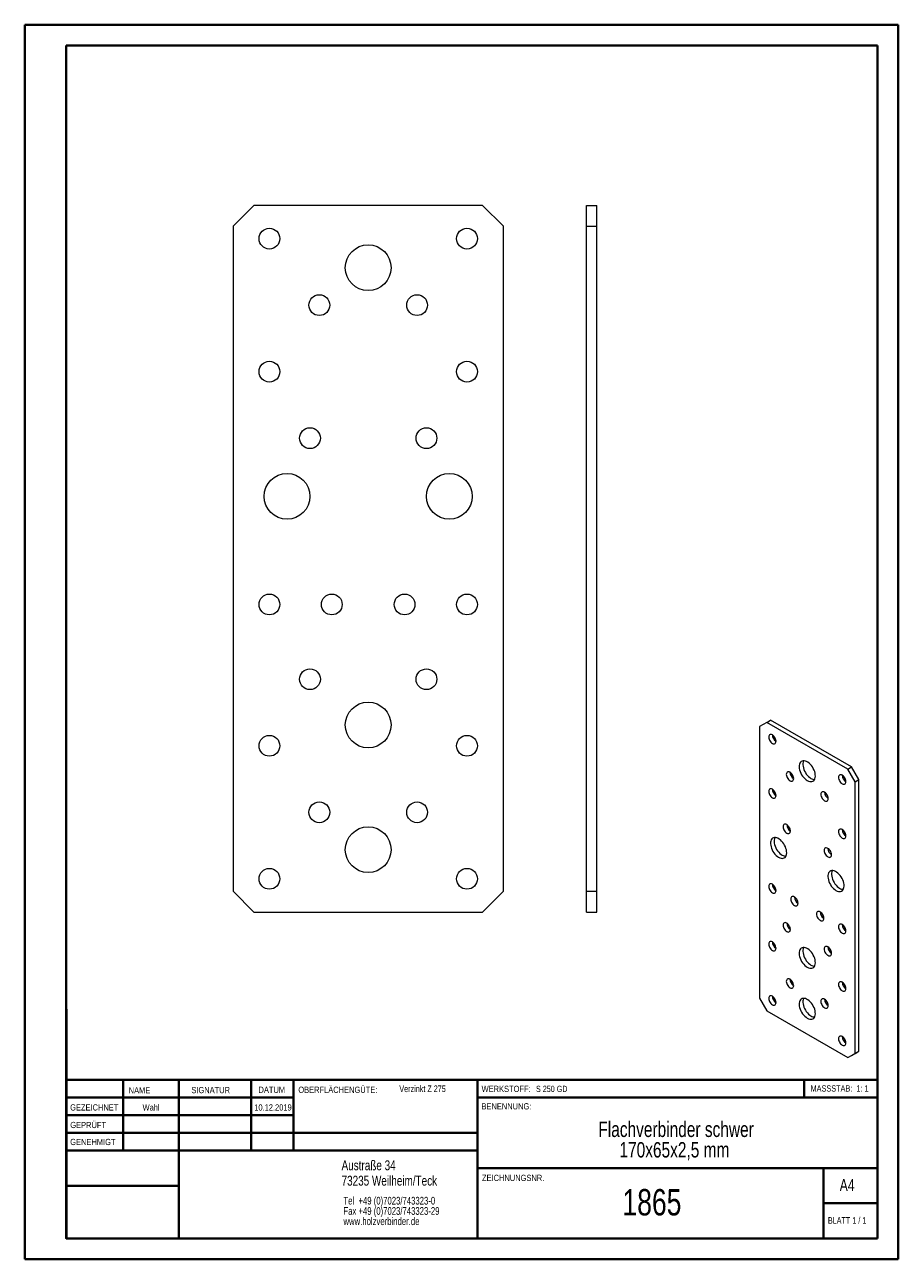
# Model space of a CAD drawing. Header units: millimetres. Extents: x 0 to 210, y 0 to 297.
import ezdxf

# ---------------------------------------------------------------- set-up
doc = ezdxf.new("R2010")
doc.units = ezdxf.units.MM
doc.styles.add('SLDTEXTSTYLE0', font='TXT', dxfattribs={"width": 0.75})
doc.styles.add('SLDTEXTSTYLE1', font='TXT', dxfattribs={"width": 0.681818})
doc.styles.add('SLDTEXTSTYLE2', font='TXT', dxfattribs={"width": 0.7})
doc.styles.add('SLDTEXTSTYLE3', font='TXT', dxfattribs={"width": 0.6875})

# ---------------------------------------------------------------- blocks, each defined once
blk = doc.blocks.new('SW_NOTE_0')
at = {"color": 0, "linetype": 'Continuous', "lineweight": 0, "char_height": 1.8521, "attachment_point": 1, "style": 'SLDTEXTSTYLE0'}
for s, insert in [('Tel  +49 (0)7023/743323-0', (0, 2.39)), ('Fax +49 (0)7023/743323-29', (0, -0.08)), ('www.holzverbinder.de', (0, -2.55))]:
    blk.add_mtext(s, dxfattribs=dict(at, insert=insert))
blk = doc.blocks.new('SW_NOTE_1')
at = {"color": 0, "linetype": 'Continuous', "lineweight": 0, "char_height": 3.7042, "attachment_point": 2, "style": 'SLDTEXTSTYLE0'}
for s, insert in [('Flachverbinder schwer', (26.8, 4.77)), ('170x65x2,5 mm', (26.4, -0.16))]:
    blk.add_mtext(s, dxfattribs=dict(at, insert=insert))

msp = doc.modelspace()

# ---------------------------------------------------------------- linework, layer by layer
at = {"color": 7, "linetype": 'Continuous', "lineweight": 40}
for p, q in [((0.08, 0.21), (0.08, 297.21)), ((0.08, 297.21), (210.08, 297.21)), ((210.08, 0.21), (210.08, 297.21)), ((210.08, 292.21), (210.08, 297.21)), ((10.08, 292.21), (205.08, 292.21)), ((10.08, 5.21), (10.08, 292.21)), ((205.08, 5.21), (205.08, 292.21)), ((10.11, 60.37), (10.11, 5.12)), ((205.08, 43.37), (10.11, 43.37)), ((23.71, 43.37), (23.71, 26.37)), ((37.1, 43.37), (37.1, 5.12)), ((54.51, 43.37), (54.51, 26.37)), ((64.71, 26.37), (64.71, 43.37)), ((108.91, 43.37), (108.91, 5.12)), ((187.47, 39.12), (187.47, 43.37)), ((64.71, 39.1), (10.11, 39.1)), ((205.08, 39.12), (108.91, 39.12)), ((64.71, 34.87), (10.11, 34.87)), ((108.91, 30.62), (10.11, 30.62)), ((108.91, 26.37), (10.11, 26.37)), ((108.91, 22.12), (205.08, 22.12)), ((192.08, 5.21), (192.08, 22.21)), ((37.1, 17.87), (10.11, 17.87)), ((10.11, 13.71), (10.08, 13.71)), ((205.08, 13.71), (192.08, 13.71)), ((10.11, 9.46), (10.08, 9.46)), ((10.08, 5.21), (205.08, 5.21)), ((205.08, 5.21), (180.99, 5.21)), ((0.08, 0.21), (210.08, 0.21))]:
    msp.add_line(p, q, dxfattribs=at)
at = {"color": 7, "linetype": 'Continuous', "lineweight": 15}
for p, q in [((55.15, 253.75), (50.15, 248.75)), ((110.15, 253.75), (55.15, 253.75)), ((115.15, 248.75), (110.15, 253.75)), ((135.15, 248.75), (135.15, 253.75)), ((135.15, 253.75), (137.65, 253.75)), ((137.65, 248.75), (137.65, 253.75)), ((50.15, 248.75), (50.15, 88.75)), ((115.15, 88.75), (115.15, 248.75)), ((135.15, 88.75), (135.15, 248.75)), ((135.15, 248.75), (137.65, 248.75)), ((137.65, 88.75), (137.65, 248.75)), ((178.48, 129.37), (176.71, 128.35)), ((176.71, 128.35), (176.71, 63.03)), ((178.48, 129.37), (179.36, 129.89)), ((197.92, 118.15), (178.48, 129.37)), ((198.81, 118.66), (179.36, 129.89)), ((197.92, 118.15), (198.81, 118.66)), ((199.69, 115.09), (197.92, 118.15)), ((200.58, 115.6), (198.81, 118.66)), ((199.69, 115.09), (200.58, 115.6)), ((199.69, 49.76), (199.69, 115.09)), ((200.58, 50.27), (200.58, 115.6)), ((50.15, 88.75), (55.15, 83.75)), ((110.15, 83.75), (115.15, 88.75)), ((135.15, 88.75), (137.65, 88.75)), ((135.15, 83.75), (135.15, 88.75)), ((137.65, 83.75), (137.65, 88.75)), ((55.15, 83.75), (110.15, 83.75)), ((135.15, 83.75), (137.65, 83.75)), ((176.71, 63.03), (178.48, 59.97)), ((178.48, 59.97), (197.92, 48.74)), ((197.92, 48.74), (199.69, 49.76)), ((197.92, 48.74), (198.81, 49.25)), ((198.81, 49.25), (200.58, 50.27)), ((199.69, 49.76), (200.58, 50.27))]:
    msp.add_line(p, q, dxfattribs=at)
at = {"color": 7, "linetype": 'Continuous', "lineweight": 0}
for p, q in [((64.71, 39.12), (10.11, 39.12)), ((23.71, 5.21), (23.71, 5.12)), ((54.51, 5.21), (54.51, 5.12))]:
    msp.add_line(p, q, dxfattribs=at)
at = {"color": 7, "linetype": 'Continuous', "lineweight": 15, "flags": 128}
for points in [[(179.81, 124.32), (180, 124.23), (180.19, 124.2), (180.36, 124.23), (180.5, 124.31), (180.6, 124.44), (180.67, 124.62), (180.69, 124.83), (180.67, 125.07), (180.6, 125.33), (180.5, 125.58), (180.36, 125.82), (180.19, 126.04), (180, 126.22), (179.81, 126.36), (179.61, 126.45), (179.42, 126.48), (179.25, 126.46), (179.11, 126.38), (179.01, 126.25), (178.94, 126.07), (178.92, 125.85), (178.94, 125.61), (179.01, 125.36), (179.11, 125.11), (179.25, 124.86), (179.42, 124.65), (179.61, 124.46), (179.81, 124.32)], [(188.2, 115.39), (188.5, 115.25), (188.79, 115.16), (189.06, 115.13), (189.32, 115.16), (189.55, 115.24), (189.75, 115.38), (189.91, 115.58), (190.03, 115.82), (190.11, 116.11), (190.15, 116.43), (190.13, 116.78), (190.08, 117.15), (189.98, 117.53), (189.83, 117.92), (189.65, 118.29), (189.44, 118.66), (189.2, 118.99), (188.93, 119.3), (188.65, 119.57), (188.35, 119.79), (188.05, 119.96), (187.76, 120.08), (187.48, 120.14), (187.21, 120.14), (186.96, 120.08), (186.75, 119.97), (186.57, 119.8), (186.43, 119.58), (186.33, 119.32), (186.27, 119.01), (186.26, 118.67), (186.29, 118.31), (186.37, 117.94), (186.49, 117.55), (186.66, 117.17), (186.85, 116.8), (187.08, 116.45), (187.34, 116.12), (187.62, 115.84), (187.91, 115.59), (188.2, 115.39)], [(187.34, 120.15), (187.31, 120.09), (187.21, 119.83), (187.15, 119.52), (187.14, 119.18), (187.18, 118.82), (187.26, 118.45), (187.38, 118.06), (187.54, 117.68), (187.74, 117.31), (187.97, 116.96), (188.22, 116.63), (188.5, 116.35), (188.79, 116.1), (189.09, 115.9)], [(184.05, 115.34), (184.24, 115.25), (184.43, 115.22), (184.6, 115.25), (184.74, 115.33), (184.84, 115.46), (184.91, 115.64), (184.93, 115.85), (184.91, 116.09), (184.84, 116.34), (184.74, 116.6), (184.6, 116.84), (184.43, 117.06), (184.24, 117.24), (184.05, 117.38), (183.85, 117.47), (183.66, 117.5), (183.5, 117.48), (183.36, 117.4), (183.25, 117.26), (183.19, 117.09), (183.16, 116.87), (183.19, 116.63), (183.25, 116.38), (183.36, 116.12), (183.5, 115.88), (183.66, 115.66), (183.85, 115.48), (184.05, 115.34)], [(196.6, 114.63), (196.8, 114.54), (196.98, 114.51), (197.15, 114.53), (197.29, 114.61), (197.4, 114.75), (197.46, 114.92), (197.48, 115.14), (197.46, 115.38), (197.4, 115.63), (197.29, 115.89), (197.15, 116.13), (196.98, 116.35), (196.8, 116.53), (196.6, 116.67), (196.4, 116.76), (196.22, 116.79), (196.05, 116.76), (195.91, 116.68), (195.8, 116.55), (195.74, 116.37), (195.71, 116.16), (195.74, 115.92), (195.8, 115.67), (195.91, 115.41), (196.05, 115.17), (196.22, 114.95), (196.4, 114.77), (196.6, 114.63)], [(179.81, 111.26), (180, 111.17), (180.19, 111.14), (180.36, 111.16), (180.5, 111.24), (180.6, 111.38), (180.67, 111.55), (180.69, 111.77), (180.67, 112.01), (180.6, 112.26), (180.5, 112.52), (180.36, 112.76), (180.19, 112.98), (180, 113.16), (179.81, 113.3), (179.61, 113.39), (179.42, 113.42), (179.25, 113.39), (179.11, 113.31), (179.01, 113.18), (178.94, 113), (178.92, 112.79), (178.94, 112.55), (179.01, 112.3), (179.11, 112.04), (179.25, 111.8), (179.42, 111.58), (179.61, 111.4), (179.81, 111.26)], [(192.36, 110.54), (192.55, 110.46), (192.74, 110.42), (192.91, 110.45), (193.05, 110.53), (193.15, 110.66), (193.22, 110.84), (193.24, 111.06), (193.22, 111.3), (193.15, 111.55), (193.05, 111.8), (192.91, 112.05), (192.74, 112.26), (192.55, 112.45), (192.36, 112.59), (192.16, 112.67), (191.97, 112.71), (191.81, 112.68), (191.67, 112.6), (191.56, 112.47), (191.49, 112.29), (191.47, 112.08), (191.49, 111.84), (191.56, 111.58), (191.67, 111.33), (191.81, 111.09), (191.97, 110.87), (192.16, 110.68), (192.36, 110.54)], [(183.25, 102.74), (183.45, 102.65), (183.64, 102.62), (183.8, 102.64), (183.94, 102.72), (184.05, 102.85), (184.11, 103.03), (184.14, 103.25), (184.11, 103.49), (184.05, 103.74), (183.94, 103.99), (183.8, 104.24), (183.64, 104.45), (183.45, 104.64), (183.25, 104.78), (183.06, 104.86), (182.87, 104.9), (182.7, 104.87), (182.56, 104.79), (182.46, 104.66), (182.39, 104.48), (182.37, 104.27), (182.39, 104.03), (182.46, 103.77), (182.56, 103.52), (182.7, 103.28), (182.87, 103.06), (183.06, 102.87), (183.25, 102.74)], [(181.31, 96.92), (181.6, 96.77), (181.89, 96.68), (182.17, 96.65), (182.43, 96.68), (182.66, 96.77), (182.85, 96.91), (183.02, 97.1), (183.14, 97.35), (183.22, 97.63), (183.25, 97.96), (183.24, 98.31), (183.18, 98.68), (183.08, 99.06), (182.94, 99.44), (182.76, 99.82), (182.54, 100.18), (182.3, 100.52), (182.03, 100.83), (181.75, 101.09), (181.46, 101.32), (181.16, 101.49), (180.86, 101.61), (180.58, 101.67), (180.31, 101.67), (180.07, 101.61), (179.86, 101.5), (179.68, 101.33), (179.53, 101.11), (179.43, 100.84), (179.38, 100.54), (179.36, 100.2), (179.4, 99.84), (179.48, 99.46), (179.6, 99.08), (179.76, 98.69), (179.96, 98.32), (180.19, 97.97), (180.44, 97.65), (180.72, 97.36), (181.01, 97.12), (181.31, 96.92)], [(180.45, 101.67), (180.42, 101.62), (180.32, 101.35), (180.26, 101.05), (180.25, 100.71), (180.28, 100.35), (180.36, 99.97), (180.48, 99.59), (180.65, 99.2), (180.84, 98.83), (181.07, 98.48), (181.33, 98.16), (181.6, 97.87), (181.89, 97.63), (182.19, 97.43)], [(196.6, 101.56), (196.8, 101.48), (196.98, 101.44), (197.15, 101.47), (197.29, 101.55), (197.4, 101.68), (197.46, 101.86), (197.48, 102.07), (197.46, 102.31), (197.4, 102.57), (197.29, 102.82), (197.15, 103.06), (196.98, 103.28), (196.8, 103.47), (196.6, 103.6), (196.4, 103.69), (196.22, 103.72), (196.05, 103.7), (195.91, 103.62), (195.8, 103.49), (195.74, 103.31), (195.71, 103.09), (195.74, 102.85), (195.8, 102.6), (195.91, 102.35), (196.05, 102.1), (196.22, 101.89), (196.4, 101.7), (196.6, 101.56)], [(193.15, 97.02), (193.35, 96.93), (193.54, 96.9), (193.7, 96.93), (193.84, 97.01), (193.95, 97.14), (194.01, 97.32), (194.04, 97.53), (194.01, 97.77), (193.95, 98.02), (193.84, 98.28), (193.7, 98.52), (193.54, 98.74), (193.35, 98.92), (193.15, 99.06), (192.96, 99.15), (192.77, 99.18), (192.6, 99.16), (192.46, 99.08), (192.36, 98.94), (192.29, 98.77), (192.27, 98.55), (192.29, 98.31), (192.36, 98.06), (192.46, 97.8), (192.6, 97.56), (192.77, 97.34), (192.96, 97.16), (193.15, 97.02)], [(195.1, 88.96), (195.39, 88.81), (195.68, 88.72), (195.96, 88.69), (196.21, 88.72), (196.44, 88.81), (196.64, 88.95), (196.8, 89.14), (196.93, 89.39), (197.01, 89.67), (197.04, 90), (197.03, 90.35), (196.97, 90.72), (196.87, 91.1), (196.73, 91.48), (196.55, 91.86), (196.33, 92.22), (196.09, 92.56), (195.82, 92.87), (195.54, 93.13), (195.25, 93.36), (194.95, 93.53), (194.65, 93.65), (194.37, 93.71), (194.1, 93.71), (193.86, 93.65), (193.64, 93.54), (193.46, 93.37), (193.32, 93.15), (193.22, 92.88), (193.16, 92.58), (193.15, 92.24), (193.19, 91.88), (193.27, 91.5), (193.39, 91.12), (193.55, 90.73), (193.75, 90.36), (193.98, 90.01), (194.23, 89.69), (194.51, 89.4), (194.8, 89.16), (195.1, 88.96)], [(194.24, 93.71), (194.21, 93.66), (194.11, 93.39), (194.05, 93.09), (194.04, 92.75), (194.07, 92.39), (194.15, 92.01), (194.27, 91.63), (194.43, 91.24), (194.63, 90.87), (194.86, 90.52), (195.12, 90.2), (195.39, 89.91), (195.68, 89.67), (195.98, 89.47)], [(179.81, 88.39), (180, 88.31), (180.19, 88.27), (180.36, 88.3), (180.5, 88.38), (180.6, 88.51), (180.67, 88.69), (180.69, 88.91), (180.67, 89.15), (180.6, 89.4), (180.5, 89.65), (180.36, 89.9), (180.19, 90.11), (180, 90.3), (179.81, 90.44), (179.61, 90.52), (179.42, 90.56), (179.25, 90.53), (179.11, 90.45), (179.01, 90.32), (178.94, 90.14), (178.92, 89.93), (178.94, 89.69), (179.01, 89.43), (179.11, 89.18), (179.25, 88.94), (179.42, 88.72), (179.61, 88.53), (179.81, 88.39)], [(185.11, 85.33), (185.31, 85.25), (185.49, 85.21), (185.66, 85.24), (185.8, 85.32), (185.9, 85.45), (185.97, 85.63), (185.99, 85.84), (185.97, 86.08), (185.9, 86.34), (185.8, 86.59), (185.66, 86.83), (185.49, 87.05), (185.31, 87.24), (185.11, 87.37), (184.91, 87.46), (184.72, 87.49), (184.56, 87.47), (184.42, 87.39), (184.31, 87.26), (184.25, 87.08), (184.22, 86.86), (184.25, 86.62), (184.31, 86.37), (184.42, 86.12), (184.56, 85.87), (184.72, 85.66), (184.91, 85.47), (185.11, 85.33)], [(191.3, 81.76), (191.49, 81.67), (191.68, 81.64), (191.85, 81.67), (191.99, 81.75), (192.09, 81.88), (192.16, 82.06), (192.18, 82.27), (192.16, 82.51), (192.09, 82.77), (191.99, 83.02), (191.85, 83.26), (191.68, 83.48), (191.49, 83.66), (191.3, 83.8), (191.1, 83.89), (190.91, 83.92), (190.74, 83.9), (190.6, 83.82), (190.5, 83.68), (190.43, 83.51), (190.41, 83.29), (190.43, 83.05), (190.5, 82.8), (190.6, 82.54), (190.74, 82.3), (190.91, 82.08), (191.1, 81.9), (191.3, 81.76)], [(183.25, 79.06), (183.45, 78.97), (183.64, 78.94), (183.8, 78.96), (183.94, 79.04), (184.05, 79.17), (184.11, 79.35), (184.14, 79.57), (184.11, 79.81), (184.05, 80.06), (183.94, 80.31), (183.8, 80.56), (183.64, 80.77), (183.45, 80.96), (183.25, 81.1), (183.06, 81.19), (182.87, 81.22), (182.7, 81.19), (182.56, 81.11), (182.46, 80.98), (182.39, 80.8), (182.37, 80.59), (182.39, 80.35), (182.46, 80.09), (182.56, 79.84), (182.7, 79.6), (182.87, 79.38), (183.06, 79.2), (183.25, 79.06)], [(196.6, 78.7), (196.8, 78.61), (196.98, 78.58), (197.15, 78.6), (197.29, 78.69), (197.4, 78.82), (197.46, 79), (197.48, 79.21), (197.46, 79.45), (197.4, 79.7), (197.29, 79.96), (197.15, 80.2), (196.98, 80.42), (196.8, 80.6), (196.6, 80.74), (196.4, 80.83), (196.22, 80.86), (196.05, 80.84), (195.91, 80.76), (195.8, 80.62), (195.74, 80.45), (195.71, 80.23), (195.74, 79.99), (195.8, 79.74), (195.91, 79.48), (196.05, 79.24), (196.22, 79.02), (196.4, 78.84), (196.6, 78.7)], [(179.81, 74.51), (180, 74.43), (180.19, 74.39), (180.36, 74.42), (180.5, 74.5), (180.6, 74.63), (180.67, 74.81), (180.69, 75.02), (180.67, 75.26), (180.6, 75.52), (180.5, 75.77), (180.36, 76.01), (180.19, 76.23), (180, 76.42), (179.81, 76.55), (179.61, 76.64), (179.42, 76.68), (179.25, 76.65), (179.11, 76.57), (179.01, 76.44), (178.94, 76.26), (178.92, 76.04), (178.94, 75.8), (179.01, 75.55), (179.11, 75.3), (179.25, 75.05), (179.42, 74.84), (179.61, 74.65), (179.81, 74.51)], [(188.2, 70.48), (188.5, 70.34), (188.79, 70.25), (189.06, 70.22), (189.32, 70.25), (189.55, 70.33), (189.75, 70.47), (189.91, 70.67), (190.03, 70.91), (190.11, 71.2), (190.15, 71.52), (190.13, 71.87), (190.08, 72.24), (189.98, 72.62), (189.83, 73.01), (189.65, 73.38), (189.44, 73.75), (189.2, 74.08), (188.93, 74.39), (188.65, 74.66), (188.35, 74.88), (188.05, 75.05), (187.76, 75.17), (187.48, 75.23), (187.21, 75.23), (186.96, 75.17), (186.75, 75.06), (186.57, 74.89), (186.43, 74.67), (186.33, 74.41), (186.27, 74.1), (186.26, 73.76), (186.29, 73.4), (186.37, 73.03), (186.49, 72.64), (186.66, 72.26), (186.85, 71.89), (187.08, 71.54), (187.34, 71.21), (187.62, 70.93), (187.91, 70.68), (188.2, 70.48)], [(187.34, 75.24), (187.31, 75.18), (187.21, 74.92), (187.15, 74.61), (187.14, 74.27), (187.18, 73.91), (187.26, 73.54), (187.38, 73.15), (187.54, 72.77), (187.74, 72.4), (187.97, 72.05), (188.22, 71.72), (188.5, 71.44), (188.79, 71.19), (189.09, 70.99)], [(193.15, 73.34), (193.35, 73.25), (193.54, 73.22), (193.7, 73.25), (193.84, 73.33), (193.95, 73.46), (194.01, 73.64), (194.04, 73.85), (194.01, 74.09), (193.95, 74.34), (193.84, 74.6), (193.7, 74.84), (193.54, 75.06), (193.35, 75.24), (193.15, 75.38), (192.96, 75.47), (192.77, 75.5), (192.6, 75.48), (192.46, 75.4), (192.36, 75.26), (192.29, 75.09), (192.27, 74.87), (192.29, 74.63), (192.36, 74.38), (192.46, 74.12), (192.6, 73.88), (192.77, 73.66), (192.96, 73.48), (193.15, 73.34)], [(184.05, 65.53), (184.24, 65.44), (184.43, 65.41), (184.6, 65.44), (184.74, 65.52), (184.84, 65.65), (184.91, 65.83), (184.93, 66.04), (184.91, 66.28), (184.84, 66.54), (184.74, 66.79), (184.6, 67.03), (184.43, 67.25), (184.24, 67.43), (184.05, 67.57), (183.85, 67.66), (183.66, 67.69), (183.5, 67.67), (183.36, 67.59), (183.25, 67.46), (183.19, 67.28), (183.16, 67.06), (183.19, 66.82), (183.25, 66.57), (183.36, 66.32), (183.5, 66.07), (183.66, 65.85), (183.85, 65.67), (184.05, 65.53)], [(196.6, 64.82), (196.8, 64.73), (196.98, 64.7), (197.15, 64.72), (197.29, 64.8), (197.4, 64.94), (197.46, 65.11), (197.48, 65.33), (197.46, 65.57), (197.4, 65.82), (197.29, 66.08), (197.15, 66.32), (196.98, 66.54), (196.8, 66.72), (196.6, 66.86), (196.4, 66.95), (196.22, 66.98), (196.05, 66.96), (195.91, 66.87), (195.8, 66.74), (195.74, 66.56), (195.71, 66.35), (195.74, 66.11), (195.8, 65.86), (195.91, 65.6), (196.05, 65.36), (196.22, 65.14), (196.4, 64.96), (196.6, 64.82)], [(179.81, 61.45), (180, 61.36), (180.19, 61.33), (180.36, 61.35), (180.5, 61.43), (180.6, 61.57), (180.67, 61.75), (180.69, 61.96), (180.67, 62.2), (180.6, 62.45), (180.5, 62.71), (180.36, 62.95), (180.19, 63.17), (180, 63.35), (179.81, 63.49), (179.61, 63.58), (179.42, 63.61), (179.25, 63.59), (179.11, 63.5), (179.01, 63.37), (178.94, 63.19), (178.92, 62.98), (178.94, 62.74), (179.01, 62.49), (179.11, 62.23), (179.25, 61.99), (179.42, 61.77), (179.61, 61.59), (179.81, 61.45)], [(188.2, 58.23), (188.5, 58.09), (188.79, 58), (189.06, 57.97), (189.32, 58), (189.55, 58.08), (189.75, 58.23), (189.91, 58.42), (190.03, 58.66), (190.11, 58.95), (190.15, 59.27), (190.13, 59.62), (190.08, 59.99), (189.98, 60.37), (189.83, 60.76), (189.65, 61.14), (189.44, 61.5), (189.2, 61.84), (188.93, 62.14), (188.65, 62.41), (188.35, 62.63), (188.05, 62.8), (187.76, 62.92), (187.48, 62.98), (187.21, 62.98), (186.96, 62.93), (186.75, 62.81), (186.57, 62.64), (186.43, 62.42), (186.33, 62.16), (186.27, 61.85), (186.26, 61.52), (186.29, 61.15), (186.37, 60.78), (186.49, 60.39), (186.66, 60.01), (186.85, 59.64), (187.08, 59.29), (187.34, 58.97), (187.62, 58.68), (187.91, 58.43), (188.2, 58.23)], [(187.34, 62.99), (187.31, 62.93), (187.21, 62.67), (187.15, 62.36), (187.14, 62.03), (187.18, 61.66), (187.26, 61.29), (187.38, 60.9), (187.54, 60.52), (187.74, 60.15), (187.97, 59.8), (188.22, 59.48), (188.5, 59.19), (188.79, 58.94), (189.09, 58.74)], [(192.36, 60.74), (192.55, 60.65), (192.74, 60.62), (192.91, 60.64), (193.05, 60.72), (193.15, 60.85), (193.22, 61.03), (193.24, 61.25), (193.22, 61.49), (193.15, 61.74), (193.05, 61.99), (192.91, 62.24), (192.74, 62.45), (192.55, 62.64), (192.36, 62.78), (192.16, 62.86), (191.97, 62.9), (191.81, 62.87), (191.67, 62.79), (191.56, 62.66), (191.49, 62.48), (191.47, 62.27), (191.49, 62.03), (191.56, 61.77), (191.67, 61.52), (191.81, 61.28), (191.97, 61.06), (192.16, 60.87), (192.36, 60.74)], [(196.6, 51.75), (196.8, 51.67), (196.98, 51.63), (197.15, 51.66), (197.29, 51.74), (197.4, 51.87), (197.46, 52.05), (197.48, 52.26), (197.46, 52.5), (197.4, 52.76), (197.29, 53.01), (197.15, 53.25), (196.98, 53.47), (196.8, 53.66), (196.6, 53.8), (196.4, 53.88), (196.22, 53.92), (196.05, 53.89), (195.91, 53.81), (195.8, 53.68), (195.74, 53.5), (195.71, 53.29), (195.74, 53.05), (195.8, 52.79), (195.91, 52.54), (196.05, 52.29), (196.22, 52.08), (196.4, 51.89), (196.6, 51.75)]]:
    msp.add_lwpolyline(points, dxfattribs=at)
at = {"color": 7, "linetype": 'Continuous', "lineweight": 15}
for centre, radius in [((58.9, 245.75), 2.5), ((106.4, 245.75), 2.5), ((82.65, 238.75), 5.5), ((70.9, 229.75), 2.5), ((94.4, 229.75), 2.5), ((58.9, 213.75), 2.5), ((106.4, 213.75), 2.5), ((68.65, 197.75), 2.5), ((96.65, 197.75), 2.5), ((63.15, 183.75), 5.5), ((102.15, 183.75), 5.5), ((58.9, 157.75), 2.5), ((73.9, 157.75), 2.5), ((91.4, 157.75), 2.5), ((106.4, 157.75), 2.5), ((68.65, 139.75), 2.5), ((96.65, 139.75), 2.5), ((82.65, 128.75), 5.5), ((58.9, 123.75), 2.5), ((106.4, 123.75), 2.5), ((70.9, 107.75), 2.5), ((94.4, 107.75), 2.5), ((82.65, 98.75), 5.5), ((58.9, 91.75), 2.5), ((106.4, 91.75), 2.5)]:
    msp.add_circle(centre, radius, dxfattribs=at)
for centre, radius, start, end in [((181.71, 126.44), 1.91, 182.3889, 237.6057), ((185.95, 117.46), 1.91, 182.3889, 237.6057), ((190.02, 117.42), 1.78, 238.242, 267.5151), ((198.5, 116.75), 1.91, 182.3889, 237.6057), ((181.71, 113.38), 1.91, 182.3889, 237.6057), ((194.26, 112.67), 1.91, 182.3889, 237.6057), ((185.16, 104.86), 1.91, 182.3889, 237.6057), ((198.5, 103.68), 1.91, 182.3889, 237.6057), ((195.06, 99.14), 1.91, 182.3889, 237.6057), ((183.13, 98.94), 1.78, 238.242, 267.5151), ((181.71, 90.52), 1.91, 182.3889, 237.6057), ((196.92, 90.98), 1.78, 238.242, 267.5151), ((187.01, 87.45), 1.91, 182.3889, 237.6057), ((193.2, 83.88), 1.91, 182.3889, 237.6057), ((185.16, 81.18), 1.91, 182.3889, 237.6057), ((198.5, 80.82), 1.91, 182.3889, 237.6057), ((181.71, 76.63), 1.91, 182.3889, 237.6057), ((195.06, 75.46), 1.91, 182.3889, 237.6057), ((190.02, 72.51), 1.78, 238.242, 267.5151), ((185.95, 67.65), 1.91, 182.3889, 237.6057), ((198.5, 66.94), 1.91, 182.3889, 237.6057), ((181.71, 63.57), 1.91, 182.3889, 237.6057), ((194.26, 62.86), 1.91, 182.3889, 237.6057), ((190.02, 60.26), 1.78, 238.242, 267.5151), ((198.5, 53.87), 1.91, 182.3889, 237.6057)]:
    msp.add_arc(centre, radius, start, end, dxfattribs=at)

# ---------------------------------------------------------------- block references
at = {"color": 7, "linetype": 'Continuous', "lineweight": 0}
for name, p in [('SW_NOTE_1', (129.86, 28.57)), ('SW_NOTE_0', (76.7, 12.85))]:
    msp.add_blockref(name, p, dxfattribs=at)

# ---------------------------------------------------------------- texts
for s, insert, char_height, attachment_point, style in [('NAME', (25.07, 41.62), 1.5, 1, 'SLDTEXTSTYLE0'), ('SIGNATUR', (40.14, 41.68), 1.5, 1, 'SLDTEXTSTYLE0'), ('DATUM', (56.28, 41.74), 1.5, 1, 'SLDTEXTSTYLE0'), ('OBERFLÄCHENGÜTE:', (65.86, 41.74), 1.5, 1, 'SLDTEXTSTYLE0'), ('Verzinkt Z 275', (90.14, 42.03), 1.5875, 1, 'SLDTEXTSTYLE0'), ('WERKSTOFF:', (109.91, 41.96), 1.5, 1, 'SLDTEXTSTYLE0'), ('S 250 GD', (122.99, 41.96), 1.5, 1, 'SLDTEXTSTYLE3'), ('MASSSTAB:  1: 1', (188.99, 42.07), 1.5, 1, 'SLDTEXTSTYLE2'), ('GEZEICHNET', (11, 37.51), 1.5, 1, 'SLDTEXTSTYLE0'), ('Wahl', (30.46, 37.5), 1.499, 2, 'SLDTEXTSTYLE0'), ('10.12.2019', (59.76, 37.5), 1.499, 2, 'SLDTEXTSTYLE0'), ('BENENNUNG:', (109.88, 37.77), 1.5, 1, 'SLDTEXTSTYLE0'), ('GEPRÜFT', (11.03, 33.28), 1.5, 1, 'SLDTEXTSTYLE0'), ('GENEHMIGT', (11.02, 29.19), 1.5, 1, 'SLDTEXTSTYLE0'), ('Austraße 34', (76.25, 24.02), 2.3813, 1, 'SLDTEXTSTYLE0'), ('73235 Weilheim/Teck', (76.25, 20.32), 2.3813, 1, 'SLDTEXTSTYLE0'), ('ZEICHNUNGSNR.', (110, 20.55), 1.5, 1, 'SLDTEXTSTYLE0'), ('A4', (196, 19.52), 2.91, 1, 'SLDTEXTSTYLE0'), ('1865', (150.86, 17.12), 6.35, 2, 'SLDTEXTSTYLE0'), ('BLATT 1 / 1', (193.16, 10.36), 1.5875, 1, 'SLDTEXTSTYLE1')]:
    msp.add_mtext(s, dxfattribs=dict(at, insert=insert, char_height=char_height, attachment_point=attachment_point, style=style))

doc.saveas('drawing.dxf')
